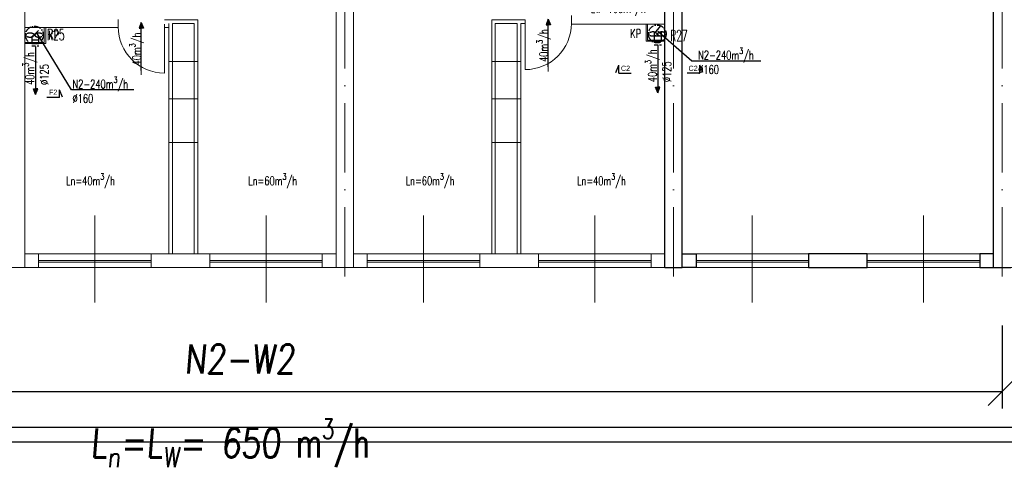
# Model space of a CAD drawing. Header units: millimetres. Extents: x -6513 to 30474, y -6915 to 65597.
# Tile 218 of 256: x 657 to 2364, y 22108 to 22896. Entities that reach past the tile are written whole.
import ezdxf
from ezdxf.enums import TextEntityAlignment as Align

# ---------------------------------------------------------------- set-up
doc = ezdxf.new("R2010")
doc.units = ezdxf.units.MM
for name, pattern in [('ACAD_ISO03W100', [30, 12, -18]), ('ACAD_ISO10W100', [18, 12, -3, 0, -3]), ('DASHED', [19.05, 12.7, -6.35])]:
    doc.linetypes.add(name, pattern=pattern)
doc.layers.get('0').update_dxf_attribs({"color": 8})
for name, color, linetype in [('A200_General07', 8, 'Continuous'), ('A200_General08', 8, 'Continuous'), ('A270_text04', 8, 'Continuous'), ('DB_WM_nawiew-opis', 8, 'Continuous'), ('DB_WM_wywies-opis', 8, 'Continuous')]:
    doc.layers.add(name, color=color, linetype=linetype)
for name, color, linetype, lineweight in [('A_cienka', 8, 'Continuous', 5), ('A_linia przekroj', 8, 'Continuous', 25), ('A_osie', 8, 'ACAD_ISO10W100', 5), ('A_przerywana', 8, 'ACAD_ISO03W100', 5), ('A_widok', 8, 'Continuous', 13), ('DB-WM-nawiew-opis', 8, 'Continuous', 25), ('DB-WM-nawiew-opis-odnośnik', 8, 'Continuous', 30), ('DB-WM-wywiew-opis', 8, 'Continuous', 25), ('DB_WM_nawiew', 8, 'Continuous', 30), ('E_technologia', 1, 'ACAD_ISO10W100', 30), ('R-TABELKA', 8, 'Continuous', 25)]:
    doc.layers.add(name, color=color, linetype=linetype, lineweight=lineweight)
doc.styles.add('BRH', font='txt')
doc.styles.add('ROMANSS', font='romans.shx', dxfattribs={"width": 0.8, "oblique": 5})
doc.styles.add('SIMPLEXD', font='SIMPLEX.SHX', dxfattribs={"width": 0.6})
doc.styles.get("Standard").update_dxf_attribs({"font": 'txt.shx', "width": 0.9})

# ---------------------------------------------------------------- blocks, each defined once
blk = doc.blocks.new('drzwi schem')
at = {"color": 252}
blk.add_line((0, 0), (0, 1), dxfattribs=at)
at = {"color": 252, "ltscale": 10}
blk.add_line((0.5, -0.093), (0.5, 1.04), dxfattribs=at)
at = {"color": 252}
blk.add_arc((0, 0), 1, 0, 90, dxfattribs=at)
blk = doc.blocks.new('A$C2355049C')
at = {"layer": 'DB-WM-nawiew-opis-odnośnik'}
h = blk.add_hatch(color=256, dxfattribs=at)
h.paths.add_polyline_path([(0, -9.8), (3.9, -9.8), (0, 0)])
h.paths.add_polyline_path([(0, 0), (-3.9, -9.8), (0, -9.8)])
at = {"layer": 'DB-WM-nawiew-opis-odnośnik', "flags": 128}
for points in [[(0, 0), (-3.9, -9.8), (0, -9.8)], [(0, -82.9), (0, 0)], [(0, 0), (3.9, -9.8), (0, -9.8)]]:
    blk.add_lwpolyline(points, dxfattribs=at)
blk = doc.blocks.new('Sect Mk right')
at = {"layer": 'A200_General07', "color": 1}
for p, q in [((0, 6.01), (0, -0.21)), ((0, 6.01), (3.92, 6.01)), ((0.29, 7.48), (3.92, 6.01))]:
    blk.add_line(p, q, dxfattribs=at)
at = {"layer": 'A270_text04', "color": 0, "style": 'BRH'}
blk.add_attdef('-', text='', height=4.51, dxfattribs=at).set_placement((1.77, 1.49), align=Align.MIDDLE)

msp = doc.modelspace()

# ---------------------------------------------------------------- linework, layer by layer
at = {"layer": 'A_cienka'}
for p, q in [((965.554, 22823.357), (915.554, 22823.357)), ((1475.554, 22823.357), (1525.554, 22823.357)), ((965.554, 22758.548), (915.554, 22758.548)), ((1475.554, 22758.548), (1525.554, 22758.548)), ((965.554, 22682.467), (915.554, 22682.467)), ((1475.554, 22682.467), (1525.554, 22682.467)), ((665.554, 22490.062), (1205.554, 22490.062)), ((1235.554, 22490.062), (1775.554, 22490.062)), ((1805.554, 22490.062), (2345.554, 22490.062)), ((884.554, 22478.062), (689.554, 22478.062)), ((884.554, 22475.062), (689.554, 22475.062)), ((986.554, 22478.062), (1181.554, 22478.062)), ((986.554, 22475.062), (1181.554, 22475.062)), ((1454.554, 22478.062), (1259.554, 22478.062)), ((1454.554, 22475.062), (1259.554, 22475.062)), ((1556.554, 22478.062), (1751.554, 22478.062)), ((1556.554, 22475.062), (1751.554, 22475.062)), ((2024.554, 22478.062), (1829.554, 22478.062)), ((2024.554, 22475.062), (1829.554, 22475.062)), ((2126.554, 22478.062), (2321.554, 22478.062)), ((2126.554, 22475.062), (2321.554, 22475.062)), ((-2776.446, 22466.062), (2360.554, 22466.062)), ((-2776.446, 22466.062), (7544.554, 22466.062))]:
    msp.add_line(p, q, dxfattribs=at)
at = {"layer": 'A_cienka', "ltscale": 10}
for p, q in [((787.054, 22405.663), (787.054, 22556.46)), ((1084.054, 22405.663), (1084.054, 22556.46)), ((1357.054, 22405.663), (1357.054, 22556.46)), ((1654.054, 22405.663), (1654.054, 22556.46)), ((1927.054, 22405.663), (1927.054, 22556.46)), ((2224.054, 22405.663), (2224.054, 22556.46))]:
    msp.add_line(p, q, dxfattribs=at)
at = {"layer": 'A_linia przekroj'}
for p, q in [((1775.554, 22466.062), (1775.554, 23092.062)), ((1805.554, 22466.062), (1805.554, 23092.062)), ((2345.554, 22466.062), (2345.554, 23092.062)), ((1775.554, 22466.062), (1805.554, 22466.062)), ((2345.554, 22466.062), (2360.554, 22466.062)), ((2345.554, 22466.062), (2375.554, 22466.062))]:
    msp.add_line(p, q, dxfattribs=at)
for points in [[(1805.554, 22490.062), (1829.554, 22490.062), (1829.554, 22466.062), (1805.554, 22466.062)], [(2024.554, 22466.062), (2126.554, 22466.062), (2126.554, 22490.062), (2024.554, 22490.062)], [(2345.554, 22490.062), (2321.554, 22490.062), (2321.554, 22466.062), (2345.554, 22466.062)]]:
    msp.add_lwpolyline(points, close=True, dxfattribs=at)
at = {"layer": 'A_osie', "ltscale": 10}
for p, q in [((1220.554, 22450.619), (1220.554, 24202.678)), ((1790.554, 22450.619), (1790.554, 24202.678)), ((2360.554, 22450.619), (2360.554, 24202.678))]:
    msp.add_line(p, q, dxfattribs=at)
at = {"layer": 'A_osie', "color": 252, "ltscale": 10}
msp.add_line((2360.554, 22450.619), (2360.554, 23964.427), dxfattribs=at)
at = {"layer": 'A_przerywana', "linetype": 'ByBlock'}
for p, q in [((699.554, 22856.062), (699.554, 22882.062)), ((702.054, 22854.062), (702.054, 22882.062)), ((1743.054, 22858.062), (1743.054, 22888.062)), ((1745.554, 22860.062), (1745.554, 22888.062)), ((665.554, 22856.062), (699.554, 22856.062)), ((665.554, 22854.062), (702.054, 22854.062)), ((1775.554, 22858.062), (1743.054, 22858.062)), ((1775.554, 22860.062), (1745.554, 22860.062))]:
    msp.add_line(p, q, dxfattribs=at)
at = {"layer": 'A_widok', "ltscale": 5}
for p, q in [((665.554, 22466.062), (665.554, 23092.062)), ((1205.554, 22466.062), (1205.554, 23092.062)), ((1235.554, 22466.062), (1235.554, 23092.062)), ((827.647, 22896.062), (827.647, 22882.062)), ((965.554, 22895.062), (907.647, 22895.062)), ((965.554, 22490.062), (965.554, 22895.062)), ((1475.554, 22490.062), (1475.554, 22895.062)), ((1475.554, 22895.062), (1533.46, 22895.062)), ((1533.46, 22895.062), (1533.46, 22889.062)), ((1613.46, 22888.062), (1613.46, 22903.062)), ((827.647, 22882.062), (665.554, 22882.062)), ((907.647, 22888.062), (907.647, 22882.062)), ((915.554, 22882.062), (907.647, 22882.062)), ((915.554, 22490.062), (915.554, 22889.062)), ((921.554, 22490.062), (921.554, 22889.062)), ((959.554, 22889.062), (921.554, 22889.062)), ((959.554, 22490.062), (959.554, 22889.062)), ((1481.554, 22490.062), (1481.554, 22889.062)), ((1481.554, 22889.062), (1519.554, 22889.062)), ((1519.554, 22490.062), (1519.554, 22889.062)), ((1525.554, 22490.062), (1525.554, 22889.062)), ((1525.554, 22889.062), (1533.46, 22889.062)), ((1613.46, 22888.062), (1775.554, 22888.062)), ((640.554, 22466.062), (665.554, 22466.062)), ((1205.554, 22466.062), (1235.554, 22466.062))]:
    msp.add_line(p, q, dxfattribs=at)
for points in [[(665.554, 22490.062), (689.554, 22490.062), (689.554, 22466.062), (665.554, 22466.062)], [(884.554, 22466.062), (986.554, 22466.062), (986.554, 22490.062), (884.554, 22490.062)], [(1205.554, 22490.062), (1181.554, 22490.062), (1181.554, 22466.062), (1205.554, 22466.062)], [(1235.554, 22490.062), (1259.554, 22490.062), (1259.554, 22466.062), (1235.554, 22466.062)], [(1454.554, 22466.062), (1556.554, 22466.062), (1556.554, 22490.062), (1454.554, 22490.062)], [(1775.554, 22490.062), (1751.554, 22490.062), (1751.554, 22466.062), (1775.554, 22466.062)]]:
    msp.add_lwpolyline(points, close=True, dxfattribs=at)
at = {"layer": 'DB-WM-nawiew-opis'}
for points in [[(854.473, 22773.788), (746.955, 22773.788), (686.954, 22871.649)], [(1941.692, 22823.43), (1822.318, 22823.43), (1763.554, 22875.062)]]:
    msp.add_lwpolyline(points, dxfattribs=at)
at = {"layer": 'DB_WM_nawiew'}
for points in [[(1758.157, 22871.995), (1768.209, 22884.444)], [(677.638, 22866.427), (677.638, 22860.621), (690.138, 22860.621), (690.138, 22866.427)], [(677.638, 22860.621), (677.638, 22854.062), (690.138, 22854.062), (690.138, 22860.621)], [(678.068, 22865.932), (689.708, 22876.909)], [(1756.933, 22873.226), (1756.933, 22867.42), (1769.433, 22867.42), (1769.433, 22873.226)], [(1756.933, 22867.42), (1756.933, 22858.062), (1769.433, 22858.062), (1769.433, 22867.42)]]:
    msp.add_lwpolyline(points, dxfattribs=at)
at = {"layer": 'DB_WM_nawiew', "linetype": 'DASHED', "ltscale": 0.5}
for points in [[(677.638, 22850.062), (690.138, 22850.062)], [(1756.933, 22852.062), (1769.433, 22852.062)]]:
    msp.add_lwpolyline(points, dxfattribs=at)
at = {"layer": 'DB_WM_wywies-opis'}
for p, q in [((2336.087, 22226.732), (2385.02, 22276.222)), ((-2859.319, 22251.477), (2360.554, 22251.477))]:
    msp.add_line(p, q, dxfattribs=at)
msp.add_lwpolyline([(2360.554, 22365.79), (2360.554, 22221.943)], dxfattribs=at)
at = {"layer": 'E_technologia'}
for p, q in [((681.2, 22870.265), (683.604, 22867.486)), ((683.604, 22870.265), (681.2, 22867.486)), ((1761.095, 22872.202), (1763.499, 22869.423)), ((1763.499, 22872.202), (1761.095, 22869.423))]:
    msp.add_line(p, q, dxfattribs=at)
for centre in [(682.402, 22868.876), (1762.297, 22870.813)]:
    msp.add_circle(centre, 15.427, dxfattribs=at)
for centre, start_param, end_param in [((674.775, 22868.876), 3.54986568, 9.01650493), ((690.029, 22868.876), 0.40827303, 5.87491228), ((1754.67, 22870.813), 3.54986568, 9.01650493), ((1769.924, 22870.813), 0.40827303, 5.87491228)]:
    msp.add_ellipse(centre, major_axis=(-7, 0), ratio=0.5, start_param=start_param, end_param=end_param, dxfattribs=at)
at = {"layer": 'R-TABELKA'}
for p, q in [((-3011.084, 22189.133), (8302.828, 22189.133)), ((-3136.084, 22164.133), (8327.828, 22164.133))]:
    msp.add_line(p, q, dxfattribs=at)

# ---------------------------------------------------------------- block references
at = {"layer": 'A200_General08'}
ref = msp.add_blockref('Sect Mk right', (1716.657, 22802.88), dxfattribs=dict(at, xscale=3.5, yscale=3.5, zscale=3.5, rotation=90))
ref.add_attrib('-', 'C2', dxfattribs={"layer": 'A270_text04', "color": 7, "height": 9, "style": 'BRH'}).set_placement((1707.351, 22811.296), align=Align.MIDDLE)
ref = msp.add_blockref('Sect Mk right', (1815.22, 22802.88), dxfattribs=dict(at, xscale=-3.5, yscale=3.5, zscale=3.5, rotation=270))
ref.add_attrib('-', 'C2', dxfattribs={"layer": 'A270_text04', "color": 7, "height": 9, "style": 'BRH'}).set_placement((1824.525, 22811.296), align=Align.MIDDLE)
ref = msp.add_blockref('Sect Mk right', (704.649, 22760.458), dxfattribs=dict(at, xscale=-3.5, yscale=3.5, zscale=3.5, rotation=270))
ref.add_attrib('-', 'F2', dxfattribs={"layer": 'A270_text04', "color": 7, "height": 9, "style": 'BRH'}).set_placement((714.82, 22769.913), align=Align.MIDDLE)
at = {"layer": 'A_cienka', "yscale": 80, "zscale": 80, "rotation": 180}
for p, xscale in [((1533.46, 22889.062), -80), ((907.647, 22883.062), 80)]:
    msp.add_blockref('drzwi schem', p, dxfattribs=dict(at, xscale=xscale))
at = {"layer": 'DB_WM_nawiew', "xscale": -1}
for p in [(1573.46, 22896.485), (867.647, 22890.485)]:
    msp.add_blockref('A$C2355049C', p, dxfattribs=at)
at = {"layer": 'DB_WM_nawiew', "rotation": 180}
for p in [(684.533, 22766.126), (1763.205, 22769.067)]:
    msp.add_blockref('A$C2355049C', p, dxfattribs=at)

# ---------------------------------------------------------------- texts
at = {"layer": 'DB-WM-nawiew-opis', "char_height": 15, "width": 37.14159, "attachment_point": 1, "rotation": 90}
for s, insert in [('\\A1;{\\Fsimplex|c238;\\W0.7;40m\\H0.7x;\\S3^ ;\\H1.4286x;/h}', (847.115, 22816.229)), ('\\A1;{\\Fsimplex|c238;\\W0.7;40m\\H0.7x;\\S3^ ;\\H1.4286x;/h}', (1552.929, 22822.229)), ('\\A1;{\\Fsimplex|c238;\\W0.7;40m\\H0.7x;\\S3^ ;\\H1.4286x;/h\\P%%C125}', (661.951, 22782.47)), ('\\A1;{\\Fsimplex|c238;\\W0.7;40m\\H0.7x;\\S3^ ;\\H1.4286x;/h\\P%%C125}', (1741.246, 22787.269))]:
    msp.add_mtext(s, dxfattribs=dict(at, insert=insert))
at = {"layer": 'DB-WM-nawiew-opis', "char_height": 15, "width": 37.14159, "attachment_point": 1}
for insert in [(1833.299, 22846.745), (748.382, 22796.603)]:
    msp.add_mtext('\\A1;{\\Fsimplex|c238;\\W0.7;N2-240m\\H0.7x;\\S3^ ;\\H1.4286x;/h\\P%%C160}', dxfattribs=dict(at, insert=insert))
at = {"layer": 'DB-WM-wywiew-opis', "char_height": 15, "width": 37.14159, "attachment_point": 1}
for insert in [(687.597, 22941.919), (1647.172, 22927.285)]:
    msp.add_mtext('\\A1;{\\Fsimplex|c238;\\W0.7;Lw=100m\\H0.7x;\\S3^ ;\\H1.4286x;/h}', dxfattribs=dict(at, insert=insert))
at = {"layer": 'DB-WM-wywiew-opis', "color": 1, "char_height": 15, "width": 37.14159, "attachment_point": 1}
for insert in [(1715.441, 22878.852), (706.507, 22876.375)]:
    msp.add_mtext('{\\Fsimplex|c238;\\W0.7;KP}', dxfattribs=dict(at, insert=insert))
at = {"layer": 'DB_WM_nawiew-opis', "char_height": 15, "width": 37.14159, "attachment_point": 1}
for s, insert in [('\\A1;{\\Fsimplex|c238;\\W0.7;Ln=40m\\H0.7x;\\S3^ ;\\H1.4286x;/h}', (737.245, 22628.813)), ('\\A1;{\\Fsimplex|c238;\\W0.7;Ln=60m\\H0.7x;\\S3^ ;\\H1.4286x;/h}', (1053.129, 22628.813)), ('\\A1;{\\Fsimplex|c238;\\W0.7;Ln=60m\\H0.7x;\\S3^ ;\\H1.4286x;/h}', (1326.129, 22628.813)), ('\\A1;{\\Fsimplex|c238;\\W0.7;Ln=40m\\H0.7x;\\S3^ ;\\H1.4286x;/h}', (1623.129, 22628.813))]:
    msp.add_mtext(s, dxfattribs=dict(at, insert=insert))
at = {"layer": 'DB_WM_wywies-opis', "char_height": 50, "attachment_point": 1, "style": 'ROMANSS'}
for s, insert, width in [('N2-W2', (942.468, 22332.602), 160.86486), ('\\A1;L{\\H0.7x;\\S^ n;\\H1.4286x;=L\\H0.7x;\\S^ W;\\H1.4286x;= 650 \\Fsimplex|c238;\\Q0;\\W0.7;m\\H0.7x;\\S3^ ;\\H1.4286x;/\\H0.99998x;h}', (779.476, 22203.944), 1053.42219)]:
    msp.add_mtext(s, dxfattribs=dict(at, insert=insert, width=width))
at = {"layer": 'E_technologia', "style": 'SIMPLEXD', "width": 0.6}
for s, p in [('R25', (704.478, 22859.79)), ('R27', (1784.797, 22858.405))]:
    msp.add_text(s, height=19.2, dxfattribs=at).set_placement(p)

doc.saveas('drawing.dxf')
